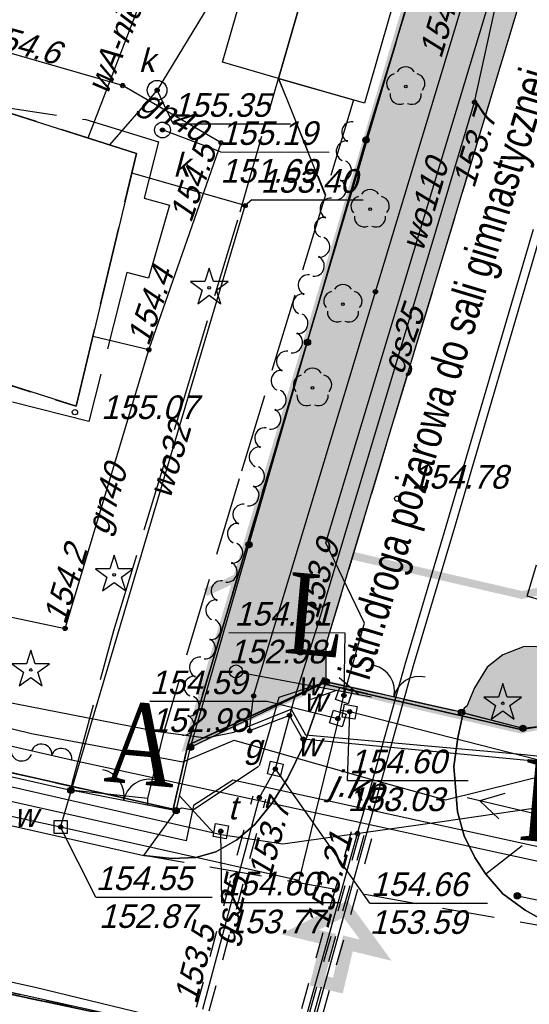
# Model space of a CAD drawing. Extents: x 88043 to 202646, y -79156 to -1177.
# Tile 5 of 54: x 150341 to 152282, y -39544 to -35795. Entities that reach past the tile are written whole.
import ezdxf

# ---------------------------------------------------------------- set-up
doc = ezdxf.new("R2010")
doc.units = ezdxf.units.DM
doc.header["$MEASUREMENT"] = 0
for name, pattern in [('4001', [0]), ('4002', [2, 1, -1]), ('4003', [3, 2, -1]), ('4004', [4, 3, -1]), ('DASHED2', [0.375, 0.25, -0.125]), ('HIDDEN2', [4.7625, 3.175, -1.5875])]:
    doc.linetypes.add(name, pattern=pattern)
doc.layers.get('0').update_dxf_attribs({"color": 11})
doc.layers.add('area', color=6, linetype='Continuous', plot=False)
for name, color, linetype in [('Budynki', 1, 'Continuous'), ('ci', 9, 'Continuous'), ('DROGI', 6, 'Continuous'), ('Dzialki', 7, 'Continuous'), ('Linie_napowietrzne', 1, 'Continuous'), ('Ogrodzenia', 9, 'Continuous'), ('PROJEKTY', 1, 'Continuous'), ('Roslinnosc', 3, 'Continuous'), ('Rzezba', 8, 'Continuous'), ('sc-proj', 4, 'Continuous'), ('Uz_CO', 6, 'Continuous'), ('Uz_Energia', 1, 'Continuous'), ('Uz_Gaz', 54, 'Continuous'), ('Uz_Kanalizacja', 9, 'Continuous'), ('UZ_SPECJALNE', 7, 'Continuous'), ('Uz_Telekomunikacja', 6, 'Continuous'), ('Uz_Woda', 9, 'Continuous'), ('UZYTKI', 7, 'Continuous')]:
    doc.layers.add(name, color=color, linetype=linetype)
doc.layers.add('sc', color=4, linetype='Continuous', lineweight=30)
doc.layers.add('ZIELEN', color=82, linetype='Continuous', lineweight=0)
doc.styles.add('arialce', font='arial.ttf', dxfattribs={"width": 0.8})

# ---------------------------------------------------------------- blocks, each defined once
blk = doc.blocks.new('1281')
at = {"layer": 'Ogrodzenia', "color": 174, "linetype": 'Continuous'}
for radius in [0.24, 0.16, 0.08]:
    blk.add_circle((0, 0), radius, dxfattribs=at)
blk = doc.blocks.new('2282')
at = {"layer": 'Ogrodzenia', "color": 174, "linetype": 'Continuous'}
for centre, start, end in [((0, 0.88), 100, 260), ((0, 0.63), 100, 260), ((0, 0.38), 280, 80), ((0, 0.13), 280, 80)]:
    blk.add_arc(centre, 0.13, start, end, dxfattribs=at)
blk = doc.blocks.new('2283')
at = {"layer": 'Ogrodzenia', "color": 174, "linetype": 'Continuous'}
blk.add_line((0, 0), (0, 1), dxfattribs=at)
blk = doc.blocks.new('1283')
at = {"layer": 'Ogrodzenia', "color": 174, "linetype": 'Continuous'}
for centre, start, end in [((0, 2), -90, 0), ((0, -2), 0, 90)]:
    blk.add_arc(centre, 2, start, end, dxfattribs=at)
blk = doc.blocks.new('1811')
at = {"layer": 'Rzezba', "color": 8, "linetype": 'Continuous'}
blk.add_circle((0, 0), 0.2, dxfattribs=at)
blk = doc.blocks.new('1422')
at = {"layer": 'Roslinnosc', "color": 3, "linetype": 'Continuous'}
blk.add_circle((0, 0), 0.1, dxfattribs=at)
for centre, start, end in [((0, 0.75), 30.19, -210.23), ((-0.71, 0.23), -257.5, -138.25), ((0.71, 0.23), -41.7, 77.49), ((-0.44, -0.61), -185.67, -66.55), ((0.44, -0.61), -113.76, 5.74)]:
    blk.add_arc(centre, 0.75, start, end, dxfattribs=at)
blk = doc.blocks.new('1716')
at = {"layer": 'Uz_Woda', "color": 4, "linetype": 'Continuous'}
for radius in [0.16, 0.08]:
    blk.add_circle((0, 0), radius, dxfattribs=at)
blk = doc.blocks.new('1766')
at = {"layer": 'Uz_Energia', "color": 1, "linetype": 'Continuous'}
for radius in [0.16, 0.08]:
    blk.add_circle((0, 0), radius, dxfattribs=at)
blk = doc.blocks.new('1736')
at = {"layer": 'Uz_CO', "color": 6, "linetype": 'Continuous'}
for radius in [0.16, 0.08]:
    blk.add_circle((0, 0), radius, dxfattribs=at)
blk = doc.blocks.new('1412')
at = {"layer": 'Roslinnosc', "color": 3, "linetype": 'Continuous'}
for p, q in [((0, 1.5), (-0.33, 0.47)), ((0.33, 0.47), (0, 1.5)), ((-0.33, 0.47), (-1.43, 0.47)), ((-1.43, 0.47), (-0.55, -0.17)), ((1.43, 0.47), (0.33, 0.47)), ((0.55, -0.17), (1.43, 0.47)), ((-0.55, -0.17), (-0.88, -1.21)), ((-0.88, -1.21), (0, -0.57)), ((0, -0.57), (0.88, -1.21)), ((0.88, -1.21), (0.55, -0.17))]:
    blk.add_line(p, q, dxfattribs=at)
blk.add_circle((0, 0), 0.1, dxfattribs=at)
blk = doc.blocks.new('1722')
at = {"layer": 'Uz_Kanalizacja', "color": 9, "linetype": 'Continuous'}
blk.add_circle((0, 0), 0.6, dxfattribs=at)
blk = doc.blocks.new('1746')
at = {"layer": 'Uz_Gaz', "color": 54, "linetype": 'Continuous'}
for radius in [0.16, 0.08]:
    blk.add_circle((0, 0), radius, dxfattribs=at)
blk = doc.blocks.new('1367')
at = {"layer": 'Linie_napowietrzne', "color": 30, "linetype": 'Continuous'}
for p, q in [((0, 0.5), (0, 10.5)), ((-1, 7.8), (0, 9.53)), ((0, 7.8), (1.04, 5.99))]:
    blk.add_line(p, q, dxfattribs=at)
blk = doc.blocks.new('1361')
at = {"layer": 'Linie_napowietrzne', "color": 174, "linetype": 'Continuous'}
blk.add_circle((0, 0), 0.5, dxfattribs=at)
blk = doc.blocks.new('1047')
at = {"layer": 'Linie_napowietrzne', "color": 1, "linetype": 'Continuous'}
blk.add_line((0, 0.5), (0, 10.5), dxfattribs=at)
blk = doc.blocks.new('1046')
at = {"layer": 'Linie_napowietrzne', "color": 1, "linetype": 'Continuous'}
for p in [(-1, 7.8), (1, 7.8)]:
    blk.add_line(p, (0, 9.53), dxfattribs=at)
blk = doc.blocks.new('1726')
at = {"layer": 'Uz_Kanalizacja', "color": 9, "linetype": 'Continuous'}
for radius in [0.16, 0.08]:
    blk.add_circle((0, 0), radius, dxfattribs=at)
blk = doc.blocks.new('1756')
at = {"layer": 'Uz_Telekomunikacja', "color": 30, "linetype": 'Continuous'}
for radius in [0.16, 0.08]:
    blk.add_circle((0, 0), radius, dxfattribs=at)
blk = doc.blocks.new('mroczocza')
at = {"layer": 'Budynki', "color": 7, "linetype": '4001'}
for points in [[(-14.26, 1.21, 0), (-16.39, 1.83, 0), (-14.67, 7.82, 0), (-12.54, 7.2, 0), (-14.26, 1.21, 0)], [(-9.26, 6.27, 0), (-10.98, 0.27, 0), (-14.26, 1.21, 0), (-12.54, 7.2, 0), (-9.26, 6.27, 0)], [(-27.13, -11.56, 0), (-33.63, -9.49, 0), (-33.09, -7.78, 0), (-36.02, -6.84, 0), (-33.02, 2.6, 0), (-19.67, -1.64, 0), (-21.97, -11.27, 0), (-26.57, -9.81, 0), (-27.13, -11.56, 0)]]:
    blk.add_polyline3d(points, dxfattribs=at)
at = {"layer": 'DROGI', "color": 8, "linetype": '4003'}
for p, q in [((-12.44, -20.33, 154.721), (-1.13, 17.18, 154.811)), ((-12.44, -21.76, 154.741), (-12.44, -20.33, 154.721)), ((-4.91, -20.42, 154.671), (-5.71, -20.73, 154.671)), ((-3.96, -20.44, 154.681), (-4.91, -20.42, 154.671)), ((-5.71, -20.73, 154.671), (-6.31, -21.21, 154.681)), ((-6.31, -21.21, 154.681), (-6.8, -21.99, 154.661)), ((-13.3, -24.17, 154.574), (-12.44, -21.76, 154.741)), ((-12.44, -21.76, 154.741), (-7.29, -22.92)), ((-7.29, -22.92), (-12.44, -21.76, 154.741)), ((-6.8, -21.99, 154.661), (-7.09, -22.69, 154.831)), ((-7.187, -22.771, 154.679), (-7.223, -22.938)), ((-7.09, -22.69, 154.831), (-7.187, -22.771, 154.679)), ((-7.223, -22.938), (-7.43, -23.9, 154.568)), ((-7.29, -22.92), (-7.223, -22.938)), ((-7.223, -22.938), (-7.29, -22.92)), ((-7.43, -23.9, 154.568), (-7.58, -24.99, 154.512)), ((-13.92, -25.44, 154.542), (-13.3, -24.17, 154.574)), ((-7.58, -24.99, 154.512), (-7.44, -26.71, 154.441)), ((-14.52, -26.39, 154.578), (-13.92, -25.44, 154.542)), ((-15.16, -27.19, 154.62), (-14.52, -26.39, 154.578)), ((-7.44, -26.71, 154.441), (-7.19, -27.63, 154.462)), ((-15.85, -27.78, 154.602), (-15.16, -27.19, 154.62)), ((-7.19, -27.63, 154.462), (-6.78, -28.45, 154.453)), ((-16.65, -28.24, 154.606), (-15.85, -27.78, 154.602)), ((-19.39, -28.37, 154.57), (-18.33, -28.49, 154.632)), ((-3.09, -31.26, 154.339), (-19.39, -28.37, 154.57)), ((-18.33, -28.49, 154.632), (-17.41, -28.45, 154.616)), ((-17.41, -28.45, 154.616), (-16.65, -28.24, 154.606)), ((-6.78, -28.45, 154.453), (-6.37, -29.08, 154.428)), ((-6.37, -29.08, 154.428), (-5.71, -29.83, 154.381)), ((-5.71, -29.83, 154.381), (-4.87, -30.45, 154.371)), ((-4.87, -30.45, 154.371), (-4.03, -30.92, 154.358))]:
    blk.add_line(p, q, dxfattribs=at)
at = {"layer": 'DROGI', "color": 8, "linetype": '4001'}
for p, q in [((-12.44, -20.33, 154.721), (-1.13, 17.18, 154.811)), ((-12.44, -21.76, 154.741), (-12.44, -20.33, 154.721)), ((-13.3, -24.17, 154.574), (-12.44, -21.76, 154.161)), ((-7.43, -23.9, 154.568), (-7.187, -22.771, 154.679)), ((-7.58, -24.99, 154.512), (-7.43, -23.9, 154.568)), ((-38.28, -24.13, 154.818), (-19.39, -28.37, 154.57)), ((-13.92, -25.44, 154.542), (-13.3, -24.17, 154.574)), ((-7.44, -26.71, 154.441), (-7.58, -24.99, 154.512)), ((-14.52, -26.39, 154.578), (-13.92, -25.44, 154.542)), ((-19.257, -26.21), (-19.252, -26.285)), ((-19.252, -26.285), (-19.26, -26.456)), ((-15.16, -27.19, 154.62), (-14.52, -26.39, 154.578)), ((-7.19, -27.63, 154.462), (-7.44, -26.71, 154.441)), ((-15.85, -27.78, 154.602), (-15.16, -27.19, 154.62)), ((-6.78, -28.45, 154.453), (-7.19, -27.63, 154.462)), ((-16.65, -28.24, 154.606), (-15.85, -27.78, 154.602)), ((-19.39, -28.37, 154.57), (-18.33, -28.49, 154.632)), ((-18.33, -28.49, 154.632), (-17.41, -28.45, 154.616)), ((-17.41, -28.45, 154.616), (-16.65, -28.24, 154.606)), ((-6.37, -29.08, 154.428), (-6.78, -28.45, 154.453)), ((-5.71, -29.83, 154.381), (-6.37, -29.08, 154.428)), ((-4.87, -30.45, 154.371), (-5.71, -29.83, 154.381)), ((-4.03, -30.92, 154.358), (-4.87, -30.45, 154.371)), ((-20.71, -34.41, 154.648), (-25.08, -33.45, 154.674))]:
    blk.add_line(p, q, dxfattribs=at)
at = {"layer": 'DROGI', "color": 8, "linetype": '4004'}
for p, q in [((-15.722, -3.867), (-14.26, 1.21)), ((-12.487, -3.215), (-14.26, 1.21)), ((-14.26, 1.21), (-11.402, 0.392)), ((-14.26, 1.21), (-12.477, -3.215)), ((-11.402, 0.392), (-12.487, -3.215)), ((-19.67, -1.64), (-25.68, 0.27)), ((-25.68, 0.27), (-21.607, -0.356)), ((-21.607, -0.356), (-18.831, -1.207)), ((-18.831, -1.207), (-19.376, -3.341)), ((-21.97, -11.27), (-19.67, -1.64)), ((-19.376, -3.341), (-18.414, -3.614)), ((-12.477, -3.215), (-15.761, -14.037)), ((-18.414, -3.614), (-19.215, -6.389)), ((-17.834, -10.88), (-15.722, -3.867)), ((-20.037, -6.175), (-21.487, -11.844)), ((-19.215, -6.389), (-20.037, -6.175)), ((-26.57, -9.81), (-21.97, -11.27)), ((-21.487, -11.844), (-26.125, -10.684)), ((-20.532, -19.808), (-17.834, -10.88)), ((-15.761, -14.037), (-18.644, -23.706)), ((-22.102, -25.529), (-20.532, -19.808)), ((-14.23, -22.35), (-12.44, -21.76, 154.741)), ((-12.44, -21.76, 154.741), (-13.3, -24.17, 154.574)), ((-14.61, -23.65, 154.76), (-14.23, -22.35)), ((-7.43, -23.9, 154.568), (-7.223, -22.938)), ((-7.223, -22.938), (-4.95, -23.53)), ((-4.95, -23.53), (-2.75, -23.28)), ((-18.644, -23.706), (-19.257, -26.21)), ((-14.99, -24.95, 154.639), (-14.61, -23.65, 154.76)), ((-7.58, -24.99, 154.512), (-7.43, -23.9, 154.568)), ((-13.3, -24.17, 154.574), (-13.92, -25.44, 154.542)), ((-17.51, -26.64, 154.666), (-14.99, -24.95, 154.639)), ((-7.44, -26.71, 154.441), (-7.58, -24.99, 154.512)), ((-13.92, -25.44, 154.542), (-14.52, -26.39, 154.578)), ((-22.17, -25.89), (-22.102, -25.529)), ((-1.81, -25.57, 154.518), (-6.37, -29.08, 154.428)), ((-19.257, -26.21), (-22.17, -25.89)), ((-18.16, -26.67), (-17.95, -26.56, 154.686)), ((-17.95, -26.56, 154.686), (-17.51, -26.64, 154.666)), ((-14.52, -26.39, 154.578), (-15.16, -27.19, 154.62)), ((-19.39, -28.37, 154.57), (-18.16, -26.67)), ((-7.19, -27.63, 154.462), (-7.44, -26.71, 154.441)), ((-15.16, -27.19, 154.62), (-15.85, -27.78, 154.602)), ((-6.78, -28.45, 154.453), (-7.19, -27.63, 154.462)), ((-15.85, -27.78, 154.602), (-16.65, -28.24, 154.606)), ((-18.33, -28.49, 154.632), (-19.39, -28.37, 154.57)), ((-17.41, -28.45, 154.616), (-18.33, -28.49, 154.632)), ((-16.65, -28.24, 154.606), (-17.41, -28.45, 154.616)), ((-6.37, -29.08, 154.428), (-6.78, -28.45, 154.453))]:
    blk.add_line(p, q, dxfattribs=at)
at = {"layer": 'Dzialki', "color": 7, "linetype": '4001'}
for p, q in [((-17.72, -24.17), (-8.66, 6.39)), ((-8.66, 6.39), (-17.72, -24.17)), ((-166.66, -3.73), (-4.72, -37.82)), ((-4.72, -37.82), (-166.66, -3.73)), ((-18.27, -26.61), (-44.22, -20.78)), ((-44.22, -20.78), (-18.27, -26.61)), ((-12.61, -21.82), (-17.72, -24.17)), ((-17.72, -24.17), (-12.61, -21.82)), ((-5.03, -23.58), (-12.61, -21.82)), ((-12.61, -21.82), (-5.03, -23.58)), ((-2.8, -23.22), (-5.03, -23.58)), ((-5.03, -23.58), (-2.8, -23.22)), ((-17.72, -24.17), (-18.27, -26.61)), ((-18.27, -26.61), (-17.72, -24.17))]:
    blk.add_line(p, q, dxfattribs=at)
at = {"layer": 'Ogrodzenia', "color": 184, "linetype": '4001'}
for p, q in [((-10.93, -1.13), (-8.54, 6.64)), ((-17.61, -24.25), (-10.93, -1.13)), ((-17.61, -24.25), (-12.44, -21.76)), ((-38.14, -22.23), (-22.17, -25.89)), ((-7.29, -22.92), (-4.95, -23.53)), ((-4.95, -23.53), (-2.75, -23.28)), ((-18.16, -26.67), (-17.61, -24.25)), ((-5.16, -29.91), (1.47, -31.26))]:
    blk.add_line(p, q, dxfattribs=at)
at = {"layer": 'PROJEKTY', "color": 30, "linetype": '4003'}
blk.add_line((-18.03, -26.105), (-16.728, -27.528), dxfattribs=at)
at = {"layer": 'Roslinnosc', "color": 104, "linetype": '4002'}
blk.add_polyline3d([(1.5, -38.3, 154.241), (1.22, -40.28, 154.472), (-29.68, -35.51, 154.722), (-25.08, -33.45, 154.674), (-20.71, -34.41, 154.648), (-18.15, -34.92, 154.622), (-14.23, -35.65, 154.554), (-3.98, -37.37, 154.351), (1.5, -38.3, 154.241)], dxfattribs=at)
at = {"layer": 'Uz_CO', "color": 135, "linetype": '4001'}
for p, q in [((-7.94, -16.05), (-4.543, -4.527)), ((-4.239, -4.595), (-7.56, -15.89)), ((-9.42, -21.05), (-7.94, -16.05)), ((-7.56, -15.89), (-9.13, -21.15)), ((-10.88, -26.26), (-9.42, -21.05)), ((-9.13, -21.15), (-10.52, -26.14)), ((-10.52, -26.14), (-10.94, -27.63)), ((-11.25, -27.54, 153.211), (-10.88, -26.26)), ((-13.68, -36.19), (-11.25, -27.54, 153.211)), ((-10.94, -27.63), (-13.36, -36.33))]:
    blk.add_line(p, q, dxfattribs=at)
at = {"layer": 'Uz_Energia', "color": 1, "linetype": '4001'}
for p, q in [((-10.57, -6.91), (-6.35, 7.04)), ((-15.21, -22.3), (-10.57, -6.91)), ((-17.78, -27.82, 153.771), (-45.52, -21.61, 154.071)), ((-24.823, -22.486), (-18.845, -23.647)), ((-15.36, -23.63), (-15.21, -22.3)), ((-28.583, -22.55), (-23.674, -23.729)), ((-15.964, -23.679), (-13.78, -22.804)), ((-13.78, -22.804), (-13.233, -23.781)), ((-13.84, -23.04), (-15.36, -23.63)), ((-13.33, -23.94), (-13.84, -23.04)), ((-23.674, -23.729), (-17.907, -24.812)), ((-18.845, -23.647), (-17.013, -23.896)), ((-17.907, -24.812), (-15.952, -23.979)), ((-17.013, -23.896), (-15.964, -23.679)), ((-15.952, -23.979), (-10.932, -25.416)), ((-0.85, -25.14), (-13.33, -23.94)), ((-13.233, -23.781), (-4.897, -24.526)), ((-4.897, -24.526), (-0.552, -25.008)), ((-10.932, -25.416), (-7.905, -26.256)), ((-7.905, -26.256), (-3.632, -25.198)), ((-16, -25.5, 153.771), (-17.5, -26.47, 153.871)), ((-0.63, -28.87, 153.771), (-16, -25.5, 153.771)), ((-17.5, -26.47, 153.871), (-17.78, -27.82, 153.771))]:
    blk.add_line(p, q, dxfattribs=at)
at = {"layer": 'Uz_Gaz', "color": 54, "linetype": '4001'}
for p, q in [((-6.793, 0.305), (-4.29, 11.672)), ((-20.2, 0.94), (-25.69, 2.52)), ((-16.45, -1.24), (-20.2, 0.94)), ((-12.74, -19.52), (-6.793, 0.305)), ((-19.2, -9.12), (-16.45, -1.24)), ((-19.2, -9.12), (-21.335, -8.61)), ((-22.39, -19.73), (-19.2, -9.12)), ((-24.99, -19.18), (-22.39, -19.73)), ((-13.69, -22.53), (-12.74, -19.52)), ((-14.38, -25.08), (-13.69, -22.53)), ((-14.99, -26.17), (-14.38, -25.08)), ((-17.14, -34.22), (-14.99, -26.17)), ((-28.62, -32.28), (-23.528, -33.389)), ((-23.528, -33.389), (-18.97, -34.49))]:
    blk.add_line(p, q, dxfattribs=at)
at = {"layer": 'Uz_Gaz', "color": 54, "linetype": 'Continuous'}
for q in [(-14.38, -25.08), (-6.299, -30.189)]:
    blk.add_line((-10.788, -30.187), q, dxfattribs=at)
blk.add_lwpolyline([(-14.08, -24.893), (-14.193, -25.38), (-14.68, -25.267), (-14.567, -24.78), (-14.08, -24.893)], dxfattribs=at)
at = {"layer": 'Uz_Kanalizacja', "color": 14, "linetype": '4001'}
for p, q in [((-7.09, 20.18, 155.341), (-18.885, 0.762)), ((-18.885, 0.762), (-20.696, -1.314)), ((-18.885, 0.762), (-20.696, -1.314))]:
    blk.add_line(p, q, dxfattribs=at)
at = {"layer": 'Uz_Kanalizacja', "color": 14, "linetype": 'Continuous'}
for p, q in [((-18.275, -0.518), (-18.885, 0.762)), ((-18.275, -0.518), (-13.809, -0.52)), ((-16.474, -1.587), (-18.68, -0.75)), ((-16.474, -1.587), (-12.331, -1.589))]:
    blk.add_line(p, q, dxfattribs=at)
blk.add_circle((-18.885, 0.762), 0.375, dxfattribs=at)
at = {"layer": 'UZ_SPECJALNE', "color": 7, "linetype": '4002'}
for p, q in [((-17.382, -34.155), (-15.232, -26.105)), ((-16.898, -34.285), (-14.748, -26.235)), ((-11.491, -27.472, 153.211), (-13.921, -36.122)), ((-13.601, -36.263), (-11.181, -27.563)), ((-11.009, -27.608, 153.211), (-13.439, -36.258)), ((-13.119, -36.397), (-10.699, -27.697))]:
    blk.add_line(p, q, dxfattribs=at)
at = {"layer": 'Uz_Telekomunikacja', "color": 30, "linetype": '4001'}
for p, q in [((-32.133, -22.463), (-22.037, -24.758)), ((-22.407, -26.231), (-31.011, -24.256)), ((-22.037, -24.758), (-11.601, -27.021)), ((-22.037, -24.758), (-11.601, -27.021)), ((-16.447, -27.592), (-22.407, -26.231)), ((-1.705, -26.166), (-8.039, -27.097)), ((-8.039, -27.097), (-14.094, -27.947)), ((-11.601, -27.021), (4.387, -30.506)), ((-11.601, -27.021), (4.387, -30.506)), ((-14.094, -27.947), (-16.447, -27.592))]:
    blk.add_line(p, q, dxfattribs=at)
at = {"layer": 'Uz_Telekomunikacja', "color": 30, "linetype": 'Continuous'}
for q in [(-16.46, -27.45), (-11.917, -30.167)]:
    blk.add_line((-16.422, -30.165), q, dxfattribs=at)
blk.add_lwpolyline([(-16.751, -27.651), (-16.661, -27.159), (-16.169, -27.249), (-16.259, -27.741), (-16.751, -27.651)], dxfattribs=at)
at = {"layer": 'Uz_Woda', "color": 5, "linetype": '4001'}
for p, q in [((-12.46, -16.47), (-5.58, 6.3)), ((-21.513, -1.055), (-19.47, 4.268)), ((-15.53, -3.63), (-19.849, -2.389)), ((-22.56, -27.29), (-15.53, -3.63)), ((-10.98, -19.53), (-12.46, -16.47)), ((-11.77, -22.28), (-10.98, -19.53)), ((-22.56, -27.29), (-46.481, -22.197)), ((-11.9, -22.85), (-11.77, -22.28)), ((-11.9, -22.85), (-13.49, -29.33)), ((-11.55, -22.9), (-11.9, -22.85)), ((19.14, -30.77), (-11.55, -22.9)), ((-13.49, -29.33), (-22.56, -27.29))]:
    blk.add_line(p, q, dxfattribs=at)
at = {"layer": 'Uz_Woda', "color": 5, "linetype": 'Continuous'}
for p, q in [((-15.275, -3.408), (-15.53, -3.63)), ((-15.275, -3.408), (-11.036, -3.41)), ((-16.153, -19.89), (-11.739, -19.892)), ((-11.739, -19.892), (-11.77, -22.28)), ((-19.162, -22.501), (-14.697, -22.503)), ((-14.697, -22.503), (-12, -23.16)), ((-11.63, -25.513), (-11.55, -22.9)), ((-11.63, -25.513), (-7.04, -25.515)), ((-21.225, -29.961), (-22.56, -27.29)), ((-21.225, -29.961), (-16.784, -29.963))]:
    blk.add_line(p, q, dxfattribs=at)
for points in [[(-11.931, -21.965), (-11.455, -22.119), (-11.609, -22.595), (-12.085, -22.441), (-11.931, -21.965)], [(-11.687, -22.996), (-11.836, -23.473), (-12.313, -23.324), (-12.164, -22.847), (-11.687, -22.996)], [(-11.348, -23.19), (-11.84, -23.102), (-11.752, -22.61), (-11.26, -22.698), (-11.348, -23.19)], [(-22.31, -27.04), (-22.31, -27.54), (-22.81, -27.54), (-22.81, -27.04), (-22.31, -27.04)]]:
    blk.add_lwpolyline(points, dxfattribs=at)
at = {"layer": 'UZYTKI', "color": 184, "linetype": '4002'}
for points in [[(114.23, 77.83, 0), (103.51, 16.11, 0), (107.9, 15, 0), (96, -33.96, 0), (82.74, -35.68, 0), (7.04, -20.99, 0), (-2.8, -23.22, 0), (-5.03, -23.58, 0), (-12.61, -21.82, 0), (-17.72, -24.17, 0), (-8.66, 6.39, 0), (-35.88, 13.37, 0)], [(-44.22, -20.78, 0), (-18.27, -26.61, 0), (-17.72, -24.17, 0), (-12.61, -21.82, 0), (-5.03, -23.58, 0), (-2.8, -23.22, 0), (7.04, -20.99, 0), (82.74, -35.68, 0), (96, -33.96, 0), (151.99, -26.69, 0)], [(149.91, -37.31, 0), (116.61, -43.93, 0), (107.52, -44.43, 0), (64.86, -45.81, 0), (39.74, -44.81, 0), (19.72, -42.23, 0), (6.21, -39.79, 0), (-4.72, -37.82, 0), (-166.66, -3.73, 0)], [(-166.66, -3.73, 0), (-4.72, -37.82, 0), (6.21, -39.79, 0), (5.34, -45.01, 0), (-17.46, -41.49, 0), (-20.68, -40.98, 0), (-30.65, -39.46, 0)], [(-18.27, -26.61, 0), (-44.22, -20.78, 0), (-44.6, -20.69, 0), (-35.88, 13.37, 0), (-8.66, 6.39, 0), (-17.72, -24.17, 0), (-18.27, -26.61, 0)]]:
    blk.add_polyline3d(points, dxfattribs=at)
at = {"layer": 'Linie_napowietrzne', "color": 30, "xscale": 0.5, "yscale": 0.5, "zscale": 0.5, "rotation": 259.403434}
blk.add_blockref('1367', (-15.88, -21.37), dxfattribs=at)
at = {"layer": 'Linie_napowietrzne', "color": 184, "xscale": 0.5, "yscale": 0.5, "zscale": 0.5}
blk.add_blockref('1361', (-15.88, -21.37), dxfattribs=at)
at = {"layer": 'Linie_napowietrzne', "color": 1, "xscale": 0.5, "yscale": 0.5, "zscale": 0.5, "rotation": 76.72263900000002}
for name in ['1046', '1047']:
    blk.add_blockref(name, (-1.96, -27.39), dxfattribs=at)
at = {"layer": 'Ogrodzenia', "color": 184}
for name, p, xscale, yscale, rotation in [('2282', (-12.189, -3.393), 3.028115, 3.028115, 344.116331), ('2282', (-13.017, -6.305), 3.028115, 3.028115, 344.116331), ('2282', (-13.846, -9.218), 3.028115, 3.028115, 344.116331), ('2282', (-14.675, -12.13), 3.028115, 3.028115, 344.116331), ('2282', (-15.504, -15.043), 3.028115, 3.028115, 344.116331), ('2282', (-16.333, -17.955), 3.028115, 3.028115, 344.116331), ('2282', (-17.161, -20.868), 3.028115, 3.028115, 344.116331), ('2282', (-17.99, -23.78), 3.028115, 3.028115, 344.116331), ('2283', (-7.29, -22.92), 0.4999999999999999, 5.279025, 77.30638099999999), ('2282', (-25.2, -24.124), 3.100199, 3.100199, 257.7839079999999), ('2283', (-18.16, -26.67), 0.5, 4.085156, 78.992635)]:
    blk.add_blockref(name, p, dxfattribs=dict(at, xscale=xscale, yscale=yscale, rotation=rotation))
at = {"layer": 'Ogrodzenia', "color": 184, "xscale": 0.5, "yscale": 0.5, "zscale": 0.5}
for p in [(-10.93, -1.13), (-10.93, -1.13), (-13.157, -8.837), (-15.383, -16.543), (-12.44, -21.76), (-7.29, -22.92), (-4.95, -23.53), (-4.95, -23.53), (-17.61, -24.25), (-17.61, -24.25), (-17.61, -24.25), (-22.17, -25.89), (-18.16, -26.67), (-5.16, -29.91)]:
    blk.add_blockref('1281', p, dxfattribs=at)
at = {"layer": 'Ogrodzenia', "color": 184}
for p, xscale, yscale, zscale, rotation in [((-9.865, -22.34), 0.4999999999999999, 0.4999999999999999, 0.4999999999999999, 77.30638099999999), ((-20.165, -26.28), 0.5, 0.5, 0.5, 78.992635)]:
    blk.add_blockref('1283', p, dxfattribs=dict(at, xscale=xscale, yscale=yscale, zscale=zscale, rotation=rotation))
at = {"layer": 'Roslinnosc', "color": 104, "xscale": 0.5, "yscale": 0.5, "zscale": 0.5}
for name, p in [('1422', (-9.415, 0.905)), ('1422', (-10.773, -3.764)), ('1412', (-16.9, -6.76)), ('1422', (-11.807, -7.381)), ('1422', (-12.965, -10.568)), ('1412', (-20.52, -17.69)), ('1412', (-23.7, -21.31)), ('1412', (-5.72, -22.58))]:
    blk.add_blockref(name, p, dxfattribs=at)
at = {"layer": 'Rzezba', "color": 8, "xscale": 0.5, "yscale": 0.5, "zscale": 0.5}
for p in [(-22.016, -11.497, 155.071), (-9.742, -14.787, 154.781)]:
    blk.add_blockref('1811', p, dxfattribs=at)
at = {"layer": 'Uz_CO', "color": 135, "xscale": 0.5, "yscale": 0.5, "zscale": 0.5}
blk.add_blockref('1736', (-11.25, -27.54, 153.211), dxfattribs=at)
at = {"layer": 'Uz_Energia', "color": 1, "xscale": 0.5, "yscale": 0.5, "zscale": 0.5}
for p in [(-10.57, -6.91), (-15.21, -22.3), (-13.84, -23.04), (-15.36, -23.63), (-13.33, -23.94)]:
    blk.add_blockref('1766', p, dxfattribs=at)
at = {"layer": 'Uz_Gaz', "color": 54, "xscale": 0.5, "yscale": 0.5, "zscale": 0.5}
for p in [(-20.2, 0.94), (-6.793, 0.305), (-16.45, -1.24), (-19.2, -9.12), (-12.74, -19.52), (-22.39, -19.73), (-14.99, -26.17)]:
    blk.add_blockref('1746', p, dxfattribs=at)
at = {"layer": 'Uz_Gaz', "color": 54, "xscale": 0.5, "yscale": 0.5, "zscale": 0.5, "rotation": 346.95986}
blk.add_blockref('1746', (-14.38, -25.08), dxfattribs=at)
at = {"layer": 'Uz_Kanalizacja', "color": 14, "xscale": 0.5, "yscale": 0.5, "zscale": 0.5}
for name, p in [('1726', (-18.885, 0.762)), ('1722', (-18.68, -0.75)), ('1726', (-18.68, -0.75))]:
    blk.add_blockref(name, p, dxfattribs=at)
at = {"layer": 'Uz_Telekomunikacja', "color": 30, "xscale": 0.4999999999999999, "yscale": 0.4999999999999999, "zscale": 0.4999999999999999, "rotation": 169.598772}
blk.add_blockref('1756', (-16.46, -27.45, 154.599), dxfattribs=at)
at = {"layer": 'Uz_Woda', "color": 5, "xscale": 0.5, "yscale": 0.5, "zscale": 0.5}
for p in [(-15.53, -3.63), (-22.56, -27.29)]:
    blk.add_blockref('1716', p, dxfattribs=at)
for p, rotation in [((-11.77, -22.28), 72.17440800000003), ((-11.55, -22.9), 259.8051), ((-12, -23.16), 342.5568220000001)]:
    blk.add_blockref('1716', p, dxfattribs=dict(at, rotation=rotation))
at = {"layer": 'DROGI', "color": 8, "oblique": 15}
blk.add_text('j.kp.', height=1, rotation=349.9459, dxfattribs=at).set_placement((-12.377, -26.055))
at = {"layer": 'Rzezba', "color": 8, "oblique": 15}
for s, p in [('155.07', (-21.016, -11.757)), ('154.78', (-9.202, -14.407))]:
    blk.add_text(s, height=0.9, dxfattribs=at).set_placement(p)
at = {"layer": 'Uz_CO', "color": 135, "oblique": 15}
blk.add_text('153.21', height=0.9, rotation=75.0865, dxfattribs=at).set_placement((-12.378, -31.218))
at = {"layer": 'Uz_Energia', "color": 1, "oblique": 15}
blk.add_text('154.1', height=0.9, rotation=73.2288, dxfattribs=at).set_placement((-8.065, 1.933))
at = {"layer": 'Uz_Gaz', "color": 54, "oblique": 15}
for s, rotation, p in [('154.6', 344.3578, (-25.615, 2.53)), ('gn40', 329.8291, (-19.632, 0.089)), ('153.7', 72.8973, (-6.809, -3.005)), ('154.5', 70.7505, (-17.592, -4.323)), ('154.4', 70.9744, (-19.212, -9.02)), ('gs25', 70.56, (-9.529, -10.114)), ('gn40', 73.2661, (-20.772, -16.222)), ('153.9', 73.3008, (-12.783, -19.4)), ('154.2', 73.4521, (-22.382, -19.616)), ('g', 359.97, (-15.563, -24.665)), ('153.7', 74.876, (-14.574, -29.33)), ('gs25', 77.5817, (-15.96, -31.837)), ('154.66', 359.97, (-10.749, -29.917)), ('153.59', 359.97, (-10.789, -31.357)), ('153.5', 75.5792, (-17.39, -34.066))]:
    blk.add_text(s, height=0.9, rotation=rotation, dxfattribs=at).set_placement(p)
at = {"layer": 'Uz_Kanalizacja', "color": 14, "oblique": 15}
for s, p in [('k', (-19.59, 1.452)), ('155.35', (-18.275, -0.248)), ('155.19', (-16.473, -1.317)), ('k', (-18.271, -2.528)), ('151.69', (-16.475, -2.757))]:
    blk.add_text(s, height=0.9, rotation=359.97, dxfattribs=at).set_placement(p)
at = {"layer": 'Uz_Telekomunikacja', "color": 30, "oblique": 15}
for s, p in [('t', (-16.189, -27)), ('154.60', (-16.422, -29.895)), ('153.77', (-16.218, -31.335))]:
    blk.add_text(s, height=0.9, rotation=359.97, dxfattribs=at).set_placement(p)
at = {"layer": 'Uz_Woda', "color": 5, "oblique": 15}
for s, rotation, p in [('wA-niecz.', 67.98, (-20.783, 0.547)), ('wo110', 73.5999, (-8.764, -5.418)), (' 153.40', 359.97, (-15.275, -3.138)), ('wo32', 73.4519, (-18.388, -14.829)), ('154.61', 359.97, (-15.938, -19.62)), ('152.98', 359.97, (-16.154, -21.06)), ('154.59', 359.97, (-19.162, -22.231)), ('w', 359.97, (-13.541, -22.28)), ('w', 359.97, (-13.321, -22.9)), ('152.98', 359.97, (-19.12, -23.671)), ('w', 359.97, (-13.546, -24.6)), ('154.60', 359.97, (-11.559, -25.243)), ('153.03', 359.97, (-11.631, -26.683)), ('w', 359.97, (-24.331, -27.29)), ('154.55', 359.97, (-21.225, -29.691)), ('152.87', 359.97, (-21.098, -31.131))]:
    blk.add_text(s, height=0.9, rotation=rotation, dxfattribs=at).set_placement(p)

msp = doc.modelspace()

# ---------------------------------------------------------------- hatches: boundary and pattern name
at = {"layer": 'ZIELEN', "linetype": 'Continuous', "transparency": 33554483}
h = msp.add_hatch(color=256, dxfattribs=at)
h.paths.add_polyline_path([(161756.539, -31778.097), (162254.92, -31341.639), (162301.92, -31197.639), (162070.92, -30648.639), (161584.92, -30508.639), (161551.686, -30629.487), (161398.436, -30584.279), (161460.446, -30383.419), (161311.789, -30341.001), (161030.92, -31300.639), (160844.587, -31245.714), (160594.92, -32076.639), (161576.42, -32373.539)], flags=17)
h.paths.add_polyline_path([(161477.92, -32540.639), (161202.318, -32456.244), (161019.92, -33044.639), (161290.92, -33131.639)], flags=17)
h.paths.add_polyline_path([(155266.92, -32682.639), (155390.92, -32616.639), (156741.967, -33018.653), (156781.92, -32888.639), (156000.939, -32649.433), (155114.92, -32382.639), (155305.92, -31751.639), (154204.92, -31418.639), (154351.92, -30944.639), (154334.92, -30934.639), (154074.92, -31302.639), (154037.92, -31392.639), (153761.92, -32234.639)], flags=17)
h.paths.add_polyline_path([(160488.92, -35827.639), (160856.92, -34580.639), (159925.92, -34504.639), (159607.114, -35561.686)], flags=17)
h.paths.add_polyline_path([(158098.898, -36275.929), (158127.92, -36179.639), (155037.92, -35234.639), (155003.92, -35358.639)], flags=17)
h.paths.add_polyline_path([(160937.92, -38951.639), (160975.92, -38819.639), (160058.92, -38543.639), (160111.92, -38372.639), (154636.12, -36749.039), (154494.92, -37211.639), (154512.92, -37282.639), (154540.92, -37331.639), (154579.92, -37357.639), (154639.056, -37373.409)])
h.paths.add_polyline_path([(159654.92, -36266.639), (159571.92, -36240.639), (159446.534, -36663.939), (159529.92, -36688.639)], flags=17)
h.paths.add_polyline_path([(162015.92, -36853.639), (162213.897, -36911.716), (161669.02, -38767.939), (162023.42, -38870.089), (161839.92, -38557.639), (162854.92, -35099.639), (162842.92, -35088.639), (162654.734, -35033.709), (162638.92, -35106.639), (162534.92, -35080.639)])
h.paths.add_polyline_path([(162953.92, -34122.439), (162733.92, -34858.639), (163067.92, -34950.639), (163151.92, -34897.639)], flags=17)
h.paths.add_polyline_path([(161630.92, -33584.639), (161614.92, -33643.639), (162933.52, -34042.439), (162915.92, -33973.639)], flags=17)
h.paths.add_polyline_path([(161412.612, -33581.549), (161428.852, -33525.619), (161122.92, -33433.639), (161103.92, -33491.639)], flags=17)
h.paths.add_polyline_path([(155823.568, -34566.964), (155616.508, -35243.197), (156587.92, -35540.639), (157243.212, -33381.537), (156266.92, -33092.639), (155835.92, -34526.639), (155791.722, -34513.717), (155787.641, -34527.482), (155823.572, -34527.482), (155823.572, -34566.964)], flags=17)
h.paths.add_polyline_path([(155219.883, -35054.852), (155598.027, -35162.921), (155219.663, -35050.767), (155199.92, -35115.639)], flags=17)
h.paths.add_polyline_path([(157204.92, -33012.639), (156933.206, -32936.719), (156895.649, -33065.574), (157300.92, -33184.639), (157710.92, -31818.639), (157582.92, -31773.639)], flags=17)
h.paths.add_polyline_path([(153954.79, -34337.902), (154075.134, -33943.885), (155807.618, -34460.088), (155807.784, -34459.53), (154071.879, -33942.89)], flags=17)
h.paths.add_polyline_path([(153135.292, -34863.683), (153344.056, -34156.87), (153134.604, -34863.48)], flags=17)
h.paths.add_polyline_path([(156382.979, -29553.606), (156075.952, -29464.698), (156172.911, -29130.847), (156483.076, -29220.927)], flags=16)
h.paths.add_polyline_path([(155764.92, -30222.639), (155797.225, -30117.733), (156909.261, -30457.521), (157012.072, -30121.863), (156744.012, -30041.526), (157554.366, -27300.904), (161830.863, -28555.874), (161990.92, -28571.639), (162716.92, -28785.639), (163418.901, -28991.057), (163584.92, -29039.639), (163354.92, -29820.639), (163100.516, -30684.506), (163307.92, -30723.639), (163166.92, -31461.639), (163212.92, -31497.639), (163053.92, -32000.639), (162932.92, -32385.639), (162593.92, -32597.639), (162152.92, -32453.639), (161970.575, -32106.983), (161861.92, -32464.639), (161689.284, -32409.633), (161443.92, -33180.639), (161516.92, -33384.639), (163050.833, -33849.232), (163152.496, -34248.96), (164175.92, -28356.639), (156696.92, -26154.639), (155954.92, -28819.639), (154662.117, -28456.694), (154520.92, -28959.639), (153878.92, -28779.639), (150980.92, -38556.639), (150977.55, -38571.589), (151508.92, -38315.639), (151508.92, -38172.639), (152639.92, -34421.639), (152599.92, -34032.639), (152555.92, -34017.639), (153540.92, -30748.639), (153757.92, -30809.639), (153832.22, -30555.839), (153403.756, -30427.695), (153447.754, -30277.427), (153886.32, -30405.839), (154569.92, -29854.639), (154587.12, -29859.936), (154736.72, -29322.139), (154752.92, -29326.639), (154888.298, -28841.133), (155471.52, -29003.739), (155307.92, -29584.639), (154935.92, -29476.639), (154813.02, -29929.539)])
h.paths.add_polyline_path([(154690.221, -37660.788), (154704.323, -37603.729), (154866.338, -37643.815), (154852.086, -37701.333)])
h.paths.add_polyline_path([(158056.927, -35728.641), (158155.92, -35403.639), (157286.92, -35142.639), (157458.92, -34563.639), (157085.92, -34453.639), (156816.92, -35351.639)])
h.paths.add_polyline_path([(154281.577, -37554.268), (154296.868, -37497.516), (154458.01, -37540.977), (154442.56, -37598.185)])
h.paths.add_polyline_path([(157307.981, -30209.026), (157206.92, -30549.639), (157880.92, -30759.639), (157632.92, -31606.639), (157906.92, -31685.639), (158313.92, -31391.639), (159890.92, -31864.639), (160060.92, -31772.639), (160256.92, -31829.639), (160345.92, -32003.639), (160443.92, -32032.639), (160688.043, -31199.831)])
h.paths.add_polyline_path([(155424.979, -38006.063), (155477.322, -37794.535), (154541.92, -37562.639), (154196.92, -37469.639), (154038.92, -37425.639), (153973.92, -37427.639), (153902.92, -37447.639), (153825.92, -37501.639), (153787.92, -37559.639), (153583.92, -38244.639), (153688.273, -38283.534), (161026.92, -39707.639), (162001.919, -39578.952), (162014.92, -39540.639), (162028.92, -39441.639), (162014.42, -39096.139), (161445.42, -38929.639), (161387.62, -39110.839), (161211.92, -39223.639), (159087.559, -38689.558), (157532.12, -38303.94), (157479.997, -38514.582)])
msp.add_hatch(color=256, dxfattribs=at).paths.add_polyline_path([(153366.001, -38259.243), (153315.92, -38180.639), (153227.92, -38118.639), (153173.92, -38109.639), (153100.92, -38109.639), (153001.92, -38129.639), (152769.92, -38220.639), (152645.92, -38245.639), (152544.92, -38239.639), (152356.92, -38183.639), (152261.92, -38181.639), (152181.92, -38212.639), (152121.92, -38260.639), (152072.92, -38338.639), (152043.92, -38408.639), (152034.22, -38416.739), (152027.903, -38446.089), (152249.92, -38497.639), (152472.92, -38461.639)])

# ---------------------------------------------------------------- linework, layer by layer
at = {"color": 10, "linetype": 'HIDDEN2', "ltscale": 200, "const_width": 30}
msp.add_lwpolyline([(150980.92, -38556.639), (154026.92, -28279.639), (155954.92, -28819.639), (156696.92, -26154.639), (164175.92, -28356.639), (163103.92, -34528.639), (163542.92, -34639.639), (162352.92, -39535.639), (161026.92, -39707.639), (153456.92, -38238.639), (152249.92, -38497.639), (151491.92, -38321.639)], close=True, dxfattribs=at)
at = {"layer": 'ci', "color": 222, "linetype": 'DASHED2', "ltscale": 600, "const_width": 30}
msp.add_lwpolyline([(151047.973, -37975.463), (151438.402, -37795.912), (152254.216, -37985.335), (153451.892, -37728.336), (161042.791, -39201.391), (162479.455, -39015.037)], dxfattribs=at)
at = {"layer": 'sc', "const_width": 50}
msp.add_lwpolyline([(151697.196, -39337.694), (151591.164, -39311.824), (151552.799, -39472.449), (151475.793, -39453.744), (151514.555, -39294.167), (151408.006, -39268.286), (151582.197, -39180.638)], close=True, dxfattribs=at)
at = {"layer": 'sc-proj', "color": 1, "linetype": 'DASHED2', "ltscale": 500, "elevation": 15419}
msp.add_lwpolyline([(152824.032, -37892.531), (152752.812, -38132.171), (152273.531, -37989.732), (152344.75, -37750.091)], close=True, dxfattribs=at)
at = {"layer": 'ZIELEN', "linetype": 'Continuous', "transparency": 33554483, "elevation": 15475.1}
msp.add_lwpolyline([(153366.001, -38259.243), (153315.92, -38180.639), (153227.92, -38118.639), (153173.92, -38109.639), (153100.92, -38109.639), (153001.92, -38129.639), (152769.92, -38220.639), (152645.92, -38245.639), (152544.92, -38239.639), (152356.92, -38183.639), (152261.92, -38181.639), (152181.92, -38212.639), (152121.92, -38260.639), (152072.92, -38338.639), (152043.92, -38408.639), (152034.22, -38416.739), (152027.903, -38446.089), (152249.92, -38497.639), (152472.92, -38461.639)], close=True, dxfattribs=at)

# ---------------------------------------------------------------- block references
at = {"layer": 'area', "xscale": 100, "yscale": 100, "zscale": 100}
msp.add_blockref('mroczocza', (152752.92, -36139.639), dxfattribs=at)

# ---------------------------------------------------------------- texts
at = {"layer": 'ci', "color": 222, "linetype": 'DASHED2', "ltscale": 600, "style": 'arialce', "width": 0.75}
msp.add_text('istn.droga pożarowa do sali gimnastycznej', height=122.59447, rotation=73.252881, dxfattribs=at).set_placement((151671.018, -38314.864, 1451.097))
at = {"layer": 'sc', "ltscale": 2, "char_height": 308.88, "width": 637.17587, "attachment_point": 1, "rotation": 354.862028, "style": 'arialce'}
for s, insert in [('{\\fTimes New Roman|b0|i0|c238|p18;L}', (151370.437, -37897.287, 64810.044)), ('{\\fTimes New Roman|b0|i0|c238|p18;A}', (150685.821, -38386.619, 64810.044)), ('{\\fTimes New Roman|b0|i0|c238|p18;K}', (152265.206, -38609.007, 64810.044))]:
    msp.add_mtext(s, dxfattribs=dict(at, insert=insert))

doc.saveas('drawing.dxf')
